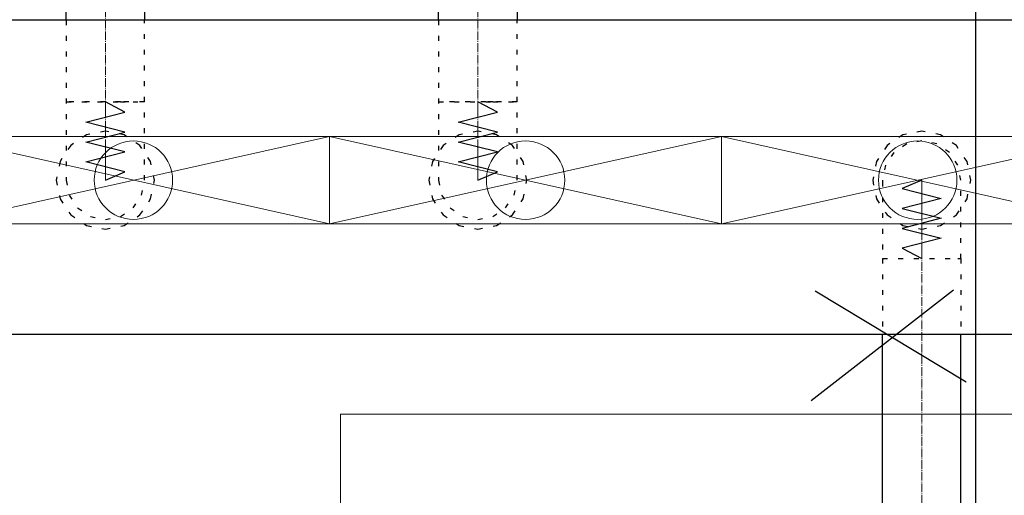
# Model space of a CAD drawing. Header units: centimetres. Extents: x -228435 to 46820, y -89367 to 152985.
# Tile 143 of 256: x -49758 to -47247, y 49193 to 50405. Entities that reach past the tile are written whole.
import ezdxf

# ---------------------------------------------------------------- set-up
doc = ezdxf.new("R2010")
doc.units = ezdxf.units.CM
doc.header["$LTSCALE"] = 50
for name, pattern in [('CADVENT_CENTERLINE', [9.9, 7.4, -1, 0.5, -1]), ('CADVENT_HIDDEN', [0.8, 0.25, -0.55]), ('Kondygnacja  -0_5$0$HIDDEN', [9.525, 6.35, -3.175]), ('Kondygnacja  -0_5$0$HIDDEN2', [4.7625, 3.175, -1.5875])]:
    doc.linetypes.add(name, pattern=pattern)
for name, color, linetype in [('01-103-Went PP_poziom-0_5$0$L_Nawiew', 250, 'Continuous'), ('bgde-nawiewEXP', 250, 'Continuous'), ('bgde-nawiewHIDDEN', 250, 'Continuous'), ('IS_zmiany 2024', 3, 'Continuous'), ('Kondygnacja  -0_5$0$ARCH_KONSTR_POWYŻEJ RZUTU', 8, 'Kondygnacja  -0_5$0$HIDDEN'), ('Kondygnacja  -0_5$0$ARCH_KONSTR_POWYŻEJ RZUTU_IST', 8, 'Kondygnacja  -0_5$0$HIDDEN2')]:
    doc.layers.add(name, color=color, linetype=linetype)
for name, color, linetype, lineweight in [('bgde-nawiewCEN', 7, 'Continuous', 13), ('bgde_nawiewnik', 11, 'Continuous', 5), ('SU Lampy kwadratowe  -05$0$ARCH_SUFITY_PODWIESZANE', 8, 'Continuous', 9)]:
    doc.layers.add(name, color=color, linetype=linetype, lineweight=lineweight)

# ---------------------------------------------------------------- blocks, each defined once
blk = doc.blocks.new('SU Lampy kwadratowe  -05$0$moduł sufitu')
at = {"layer": 'SU Lampy kwadratowe  -05$0$ARCH_SUFITY_PODWIESZANE'}
blk.add_lwpolyline([(360, -360), (540, -360), (540, -540), (360, -540)], close=True, dxfattribs=at)
blk = doc.blocks.new('SU Lampy kwadratowe  -05')
at = {"layer": 'SU Lampy kwadratowe  -05$0$ARCH_SUFITY_PODWIESZANE'}
blk.add_blockref('SU Lampy kwadratowe  -05$0$moduł sufitu', (6860, 9800), dxfattribs=at)
blk = doc.blocks.new('Kondygnacja  -0_5$0$konstrukcja istniejąca -0.5')
at = {"layer": 'Kondygnacja  -0_5$0$ARCH_KONSTR_POWYŻEJ RZUTU_IST', "ltscale": 10}
blk.add_lwpolyline([(7382, 8625), (7382, 9775)], dxfattribs=at)
blk = doc.blocks.new('A$C066D7839')
at = {"layer": 'bgde_nawiewnik'}
for p, q in [((-50, -11.15), (-50, 11.15)), ((-50, 11.15), (50, 11.15)), ((-50, -11.15), (50, 11.15)), ((50, -11.15), (-50, 11.15)), ((50, 11.15), (50, -11.15)), ((50, -11.15), (-50, -11.15))]:
    blk.add_line(p, q, dxfattribs=at)
blk.add_circle((0, 0), 10, dxfattribs=at)

msp = doc.modelspace()

# ---------------------------------------------------------------- linework, layer by layer
at = {"layer": 'bgde-nawiewCEN', "linetype": 'CADVENT_CENTERLINE', "ltscale": 0.06}
for p, q in [((-49540.031, 51295.952), (-49540.031, 50196.041)), ((-48590.031, 51295.952), (-48590.031, 50196.041)), ((-49540.031, 50196.041), (-49540.031, 50177.345)), ((-48590.031, 50196.041), (-48590.031, 50177.345)), ((-49540.031, 50177.345), (-49540.031, 50126.234)), ((-48590.031, 50177.345), (-48590.031, 50126.234)), ((-49540.031, 50126.234), (-49540.031, 50098.441)), ((-48590.031, 50126.234), (-48590.031, 50098.441)), ((-49540.031, 50098.441), (-49540.031, 50074.915)), ((-48590.031, 50098.441), (-48590.031, 50074.915)), ((-49540.031, 50074.915), (-49540.031, 50055.3)), ((-48590.031, 50074.915), (-48590.031, 50055.3)), ((-49540.031, 50055.3), (-49540.031, 50039.241)), ((-48590.031, 50055.3), (-48590.031, 50039.241)), ((-49540.031, 50039.241), (-49540.031, 50026.382)), ((-49540.031, 50026.382), (-49540.031, 50016.367)), ((-48590.031, 50039.241), (-48590.031, 50026.382)), ((-48590.031, 50026.382), (-48590.031, 50016.367)), ((-49540.031, 50016.367), (-49540.031, 50008.841)), ((-49540.031, 50008.841), (-49540.031, 50003.448)), ((-49540.031, 50003.448), (-49540.031, 49999.834)), ((-49540.031, 49999.834), (-49540.031, 49997.641)), ((-49540.031, 49997.641), (-49540.031, 49996.515)), ((-49540.031, 49996.515), (-49540.031, 49996.041)), ((-48590.031, 50016.367), (-48590.031, 50008.841)), ((-48590.031, 50008.841), (-48590.031, 50003.448)), ((-48590.031, 50003.448), (-48590.031, 49999.834)), ((-48590.031, 49999.834), (-48590.031, 49997.641)), ((-48590.031, 49997.641), (-48590.031, 49996.515)), ((-48590.031, 49996.515), (-48590.031, 49996.041)), ((-47458.102, 49995.567), (-47458.102, 49996.041)), ((-47458.102, 49994.441), (-47458.102, 49995.567)), ((-47458.102, 49992.248), (-47458.102, 49994.441)), ((-47458.102, 49988.634), (-47458.102, 49992.248)), ((-47458.102, 49983.241), (-47458.102, 49988.634)), ((-47458.102, 49975.715), (-47458.102, 49983.241)), ((-47458.102, 49965.7), (-47458.102, 49975.715)), ((-47458.102, 49952.841), (-47458.102, 49965.7)), ((-47458.102, 49936.782), (-47458.102, 49952.841)), ((-47458.102, 49917.167), (-47458.102, 49936.782)), ((-47458.102, 49893.641), (-47458.102, 49917.167)), ((-47458.102, 49865.848), (-47458.102, 49893.641)), ((-47458.102, 49814.737), (-47458.102, 49865.848)), ((-47458.102, 49796.041), (-47458.102, 49814.737)), ((-47458.102, 45755.331), (-47458.102, 49796.041))]:
    msp.add_line(p, q, dxfattribs=at)
at = {"layer": 'bgde-nawiewEXP', "linetype": 'Continuous'}
for points in [[(-49640.031, 50403.941), (-49640.031, 51295.952), (-49440.031, 51295.952), (-49440.031, 50403.941)], [(-48690.031, 50403.941), (-48690.031, 51295.952), (-48490.031, 51295.952), (-48490.031, 50403.941)], [(-47583.102, 45707.174), (-47333.102, 45707.174), (-47358.102, 45755.331), (-47358.102, 45755.331), (-47558.102, 45755.331), (-47558.102, 49603.941)], [(-47583.102, 45707.174), (-47558.102, 45755.331), (-47358.102, 45755.331), (-47358.102, 49603.941)]]:
    msp.add_lwpolyline(points, dxfattribs=at)
msp.add_lwpolyline([(-55706.071, 49603.941), (-19380.813, 49603.941), (-19380.813, 50403.941), (-19370.813, 50403.941), (-19370.813, 49603.941), (-19380.813, 49603.941), (-19380.813, 50403.941), (-55706.071, 50403.941)], close=True, dxfattribs=at)
at = {"layer": 'bgde-nawiewHIDDEN', "linetype": 'CADVENT_HIDDEN'}
for points in [[(-49640.031, 50403.941), (-49640.031, 49996.041), (-49632.419, 49957.773), (-49610.742, 49925.33), (-49578.3, 49903.653), (-49540.031, 49896.041), (-49501.763, 49903.653), (-49469.321, 49925.33), (-49447.643, 49957.773), (-49440.031, 49996.041), (-49440.031, 50196.041), (-49501.763, 50196.041), (-49501.763, 50196.041), (-49540.031, 50196.041), (-49540.031, 50196.041), (-49640.031, 50196.041), (-49640.031, 50196.041), (-49501.763, 50196.041)], [(-49501.763, 50196.041), (-49469.321, 50196.041), (-49469.321, 50196.041), (-49440.031, 50196.041), (-49440.031, 50403.941)], [(-48690.031, 50403.941), (-48690.031, 49996.041), (-48682.419, 49957.773), (-48660.742, 49925.33), (-48628.3, 49903.653), (-48590.031, 49896.041), (-48551.763, 49903.653), (-48519.321, 49925.33), (-48497.643, 49957.773), (-48490.031, 49996.041), (-48490.031, 50196.041), (-48690.031, 50196.041), (-48690.031, 50196.041), (-48551.763, 50196.041)], [(-48551.763, 50196.041), (-48490.031, 50196.041), (-48490.031, 50403.941)], [(-49501.763, 50196.041), (-49540.031, 50196.041)], [(-48551.763, 50196.041), (-48590.031, 50196.041)], [(-47558.102, 49796.041), (-47365.714, 49796.041), (-47365.714, 49796.041), (-47358.102, 49796.041), (-47358.102, 49603.941)], [(-47558.102, 49796.041), (-47558.102, 49603.941)]]:
    msp.add_lwpolyline(points, dxfattribs=at)
at = {"layer": 'bgde-nawiewHIDDEN'}
for points in [[(-49540.031, 49996.041), (-49490.031, 50017.339), (-49590.031, 50042.701), (-49490.031, 50067.921), (-49590.031, 50093.206), (-49490.031, 50118.741), (-49590.031, 50144.1), (-49490.031, 50169.559), (-49540.031, 50196.041)], [(-48590.031, 49996.041), (-48540.031, 50017.339), (-48640.031, 50042.701), (-48540.031, 50067.921), (-48640.031, 50093.206), (-48540.031, 50118.741), (-48640.031, 50144.1), (-48540.031, 50169.559), (-48590.031, 50196.041)], [(-47458.102, 49996.041), (-47508.102, 49974.743), (-47408.102, 49949.382), (-47508.102, 49924.161), (-47408.102, 49898.876), (-47508.102, 49873.341), (-47408.102, 49847.982), (-47508.102, 49822.523), (-47458.102, 49796.041)]]:
    msp.add_lwpolyline(points, dxfattribs=at)
at = {"layer": 'bgde-nawiewHIDDEN', "linetype": 'CADVENT_HIDDEN'}
for points in [[(-49665.031, 49996.041), (-49655.516, 49948.206), (-49628.42, 49907.653), (-49587.867, 49880.556), (-49540.031, 49871.041), (-49492.196, 49880.556), (-49451.643, 49907.653), (-49424.546, 49948.206), (-49415.031, 49996.041), (-49424.546, 50043.877), (-49451.643, 50084.429), (-49492.196, 50111.526), (-49540.031, 50121.041), (-49587.867, 50111.526), (-49628.42, 50084.429), (-49655.516, 50043.877)], [(-49665.031, 49996.041), (-49655.516, 49948.206), (-49628.42, 49907.653), (-49587.867, 49880.556), (-49540.031, 49871.041), (-49492.196, 49880.556), (-49451.643, 49907.653), (-49424.546, 49948.206), (-49415.031, 49996.041), (-49424.546, 50043.877), (-49451.643, 50084.429), (-49492.196, 50111.526), (-49540.031, 50121.041), (-49587.867, 50111.526), (-49628.42, 50084.429), (-49655.516, 50043.877)], [(-48715.031, 49996.041), (-48705.516, 49948.206), (-48678.42, 49907.653), (-48637.867, 49880.556), (-48590.031, 49871.041), (-48542.196, 49880.556), (-48501.643, 49907.653), (-48474.546, 49948.206), (-48465.031, 49996.041), (-48474.546, 50043.877), (-48501.643, 50084.429), (-48542.196, 50111.526), (-48590.031, 50121.041), (-48637.867, 50111.526), (-48678.42, 50084.429), (-48705.516, 50043.877)], [(-48715.031, 49996.041), (-48705.516, 49948.206), (-48678.42, 49907.653), (-48637.867, 49880.556), (-48590.031, 49871.041), (-48542.196, 49880.556), (-48501.643, 49907.653), (-48474.546, 49948.206), (-48465.031, 49996.041), (-48474.546, 50043.877), (-48501.643, 50084.429), (-48542.196, 50111.526), (-48590.031, 50121.041), (-48637.867, 50111.526), (-48678.42, 50084.429), (-48705.516, 50043.877)], [(-47583.102, 49996.041), (-47573.587, 49948.206), (-47546.491, 49907.653), (-47505.938, 49880.556), (-47458.102, 49871.041), (-47410.267, 49880.556), (-47369.714, 49907.653), (-47342.617, 49948.206), (-47333.102, 49996.041), (-47342.617, 50043.877), (-47369.714, 50084.429), (-47410.267, 50111.526), (-47458.102, 50121.041), (-47505.938, 50111.526), (-47546.491, 50084.429), (-47573.587, 50043.877)], [(-47583.102, 49996.041), (-47573.587, 49948.206), (-47546.491, 49907.653), (-47505.938, 49880.556), (-47458.102, 49871.041), (-47410.267, 49880.556), (-47369.714, 49907.653), (-47342.617, 49948.206), (-47333.102, 49996.041), (-47342.617, 50043.877), (-47369.714, 50084.429), (-47410.267, 50111.526), (-47458.102, 50121.041), (-47505.938, 50111.526), (-47546.491, 50084.429), (-47573.587, 50043.877)], [(-47558.102, 49992.248), (-47558.102, 49796.041), (-47365.714, 49796.041), (-47365.714, 49796.041), (-47358.102, 49796.041), (-47358.102, 49996.041), (-47365.714, 50034.309), (-47387.392, 50066.752), (-47419.834, 50088.429), (-47458.102, 50096.041), (-47496.371, 50088.429), (-47528.813, 50066.752), (-47550.49, 50034.309), (-47558.102, 49996.041), (-47558.102, 49994.441)]]:
    msp.add_lwpolyline(points, close=True, dxfattribs=at)
at = {"layer": 'IS_zmiany 2024', "color": 1}
for p, q in [((-47740.221, 49434.306), (-47377.191, 49716.812)), ((-47730.221, 49714.306), (-47344.826, 49481.991))]:
    msp.add_line(p, q, dxfattribs=at)

# ---------------------------------------------------------------- block references
at = {"layer": '01-103-Went PP_poziom-0_5$0$L_Nawiew', "xscale": 10, "yscale": 10, "zscale": 10}
for p in [(-49468.405, 49996.041, 1117.041), (-48468.405, 49996.041, 1117.041), (-47468.405, 49996.041, 1117.041)]:
    msp.add_blockref('A$C066D7839', p, dxfattribs=at)
at = {"layer": 'Kondygnacja  -0_5$0$ARCH_KONSTR_POWYŻEJ RZUTU', "xscale": 10, "yscale": 10, "zscale": 10}
msp.add_blockref('Kondygnacja  -0_5$0$konstrukcja istniejąca -0.5', (-121140, -45000), dxfattribs=at)
at = {"layer": 'SU Lampy kwadratowe  -05$0$ARCH_SUFITY_PODWIESZANE', "xscale": 10, "yscale": 10, "zscale": 10}
msp.add_blockref('SU Lampy kwadratowe  -05', (-121140, -45000), dxfattribs=at)

doc.saveas('drawing.dxf')
